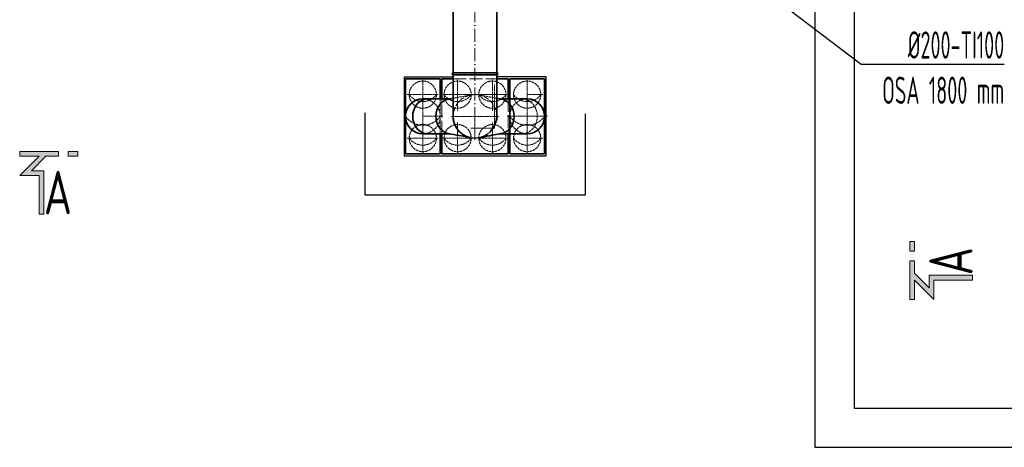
# Model space of a CAD drawing. Header units: millimetres. Extents: x -20688 to 44066, y -7315 to 67290.
# Tile 65 of 75: x 19780 to 24308, y 57485 to 59451. Entities that reach past the tile are written whole.
import ezdxf
from ezdxf.enums import TextEntityAlignment as Align

# ---------------------------------------------------------------- set-up
doc = ezdxf.new("R2010")
doc.units = ezdxf.units.MM
for name, pattern in [('ACAD_ISO02W100', [15, 12, -3]), ('ACAD_ISO10W100', [18, 12, -3, 0, -3]), ('phl_thick', [0])]:
    doc.linetypes.add(name, pattern=pattern)
for name, color, linetype, lineweight in [('VZT_01 SUP (PŘÍVOD) - OBRYS', 5, 'Continuous', 35), ('VZT_02 SUP (PŘÍVOD) - OSA', 5, 'ACAD_ISO10W100', 5), ('VZT_04 SUP (PŘÍVOD) - SKRYTÉ', 5, 'ACAD_ISO02W100', 5), ('VZT_06 ETA (ODVOD) - OSA', 6, 'ACAD_ISO10W100', 5), ('VZT_08 ETA (ODVOD) - SKRYTÉ', 6, 'ACAD_ISO02W100', 5), ('VZT_0B ETA (ODVOD)', 6, 'Continuous', 35), ('VZT_50 POPIS - OBECNE', 7, 'Continuous', 13), ('VZT_60_KOTY - DIMENZE', 7, 'Continuous', 5)]:
    doc.layers.add(name, color=color, linetype=linetype, lineweight=lineweight)
doc.styles.add('EVORA_125', font='isocp.shx', dxfattribs={"width": 0.6, "height": 125})

msp = doc.modelspace()

# ---------------------------------------------------------------- hatches: boundary and pattern name
at = {"layer": 'VZT_50 POPIS - OBECNE'}
h = msp.add_hatch(color=256, dxfattribs=at)
h.dxf.hatch_style = 1
h.paths.add_polyline_path([(19890.8, 58556.4), (19868.5, 58556.4), (19868.5, 58734.2), (19779.7, 58734.2), (19868.5, 58823.1), (19779.7, 58823.1), (19779.7, 58845.3), (19957.4, 58845.3), (19957.4, 58823.1), (19900, 58823.1), (19833.3, 58756.4), (19890.8, 58756.4)])
h.paths.add_polyline_path([(20046.3, 58823.1), (20001.9, 58823.1), (20001.9, 58845.3), (20046.3, 58845.3)])
h = msp.add_hatch(color=256, dxfattribs=at)
h.dxf.hatch_style = 1
h.paths.add_polyline_path([(24161.9, 58275.6), (24161.9, 58253.4), (23984.1, 58253.4), (23984.1, 58164.5), (23895.3, 58253.4), (23895.3, 58164.5), (23873, 58164.5), (23873, 58342.3), (23895.3, 58342.3), (23895.3, 58284.8), (23961.9, 58218.1), (23961.9, 58275.6)])
h.paths.add_polyline_path([(23895.3, 58431.1), (23895.3, 58386.7), (23873, 58386.7), (23873, 58431.1)])

# ---------------------------------------------------------------- linework, layer by layer
for p, q in [((23437.2, 59616.9), (23437.2, 57484.7)), ((23617.2, 59616.9), (23617.2, 57664.7)), ((21773.7, 59366.3), (21773.7, 59366.3)), ((22201.2, 59187.7), (21973.7, 59187.7)), ((22201.2, 58825.7), (22201.2, 59187.7)), ((21773.7, 59186.3), (21547.3, 59186.3)), ((21547.3, 59186.3), (21547.3, 58825.7)), ((21367.3, 59022.7), (21367.3, 58645.7)), ((22381.2, 58645.7), (22381.2, 59018.9)), ((21547.3, 58825.7), (22201.2, 58825.7)), ((21367.3, 58645.7), (22381.2, 58645.7)), ((23617.2, 57664.7), (25738.6, 57664.7)), ((23437.2, 57484.7), (25918.6, 57484.7))]:
    msp.add_line(p, q)
at = {"layer": 'VZT_01 SUP (PŘÍVOD) - OBRYS'}
for p, q in [((21973.7, 59206.5), (21773.7, 59206.5)), ((21773.7, 59197.5), (21773.7, 59006.5)), ((21973.7, 59197.5), (21773.7, 59197.5)), ((21773.7, 59197.5), (21773.7, 59006.5)), ((21973.7, 59197.5), (21773.7, 59197.5)), ((21973.7, 59197.5), (21973.7, 59006.5)), ((21973.7, 59197.5), (21973.7, 59006.5)), ((21713.7, 59179), (21553.7, 59179)), ((21553.7, 59179), (21553.7, 58834)), ((21713.7, 59086.7), (21713.7, 59179)), ((22033.7, 59106.5), (22033.7, 59179)), ((22033.7, 59179), (22193.7, 59179)), ((22193.7, 59179), (22193.7, 59106.5)), ((22033.7, 58906.5), (22033.7, 59106.5)), ((22193.7, 59106.5), (22193.7, 58906.5)), ((21757.1, 59086.7), (21633.7, 59086.7)), ((22113.7, 59086.7), (21990.2, 59086.7)), ((21757.1, 58926.7), (21633.7, 58926.7)), ((21713.7, 58834), (21713.7, 58926.7)), ((22113.7, 58926.7), (21990.2, 58926.7)), ((22033.7, 58834), (22033.7, 58906.5)), ((22193.7, 58906.5), (22193.7, 58834)), ((21553.7, 58834), (21713.7, 58834)), ((22193.7, 58834), (22033.7, 58834))]:
    msp.add_line(p, q, dxfattribs=at)
for points in [[(21773.7, 59546.9), (21773.7, 58989.4)], [(21973.7, 59546.9), (21973.7, 58989.4)]]:
    msp.add_lwpolyline(points, dxfattribs=at)
for centre, radius, start, end in [((21773.7, 59202), 4.5, 90, 270), ((21973.7, 59202), 4.5, 270, 90), ((21633.7, 59006.7), 80, 90, 270), ((22113.7, 59006.7), 80, 270, 90), ((21873.5, 59006.5), 100, 180, 0)]:
    msp.add_arc(centre, radius, start, end, dxfattribs=at)
for centre in [(21656.6, 59006.7), (21762.7, 59006.7)]:
    msp.add_ellipse(centre, major_axis=(0, 80), ratio=0.866025, start_param=0.159775, end_param=2.981818, dxfattribs=at)
at = {"layer": 'VZT_01 SUP (PŘÍVOD) - OBRYS', "extrusion": (-4.89496e-17, -2.6306e-16, -1)}
msp.add_ellipse((21984.7, 59006.7), major_axis=(0, 80), ratio=0.866025, start_param=0.159775, end_param=2.981818, dxfattribs=at)
at = {"layer": 'VZT_01 SUP (PŘÍVOD) - OBRYS'}
for points, knots in [([(21751.7, 59085.7), (21753, 59085.9), (21754.4, 59086.2), (21759.9, 59087.2), (21764.1, 59088), (21770, 59089.1), (21771.9, 59089.4), (21773.7, 59089.8)], [0, 0, 0, 0, 10, 10, 40, 40, 53.321196, 53.321196, 53.321196, 53.321196]), ([(21855.3, 58908.4), (21854, 58908.6), (21852.6, 58908.9), (21847.1, 58909.9), (21842.9, 58910.7), (21826.3, 58913.8), (21813.9, 58916.1), (21784.9, 58921.5), (21768.3, 58924.6), (21751.7, 58927.7)], [0, 0, 0, 0, 10, 10, 40, 40, 130.000003, 130.000003, 250.589306, 250.589306, 250.589306, 250.589306]), ([(21995.7, 58927.7), (21994.3, 58927.4), (21993, 58927.2), (21987.4, 58926.2), (21983.3, 58925.4), (21966.8, 58922.3), (21954.4, 58920), (21925.3, 58914.6), (21908.7, 58911.5), (21892, 58908.4)], [0, 0, 0, 0, 10, 10, 40, 40, 130.000005, 130.000005, 250.589308, 250.589308, 250.589308, 250.589308])]:
    msp.add_open_spline(points, degree=3, knots=knots, dxfattribs=at)
msp.add_open_spline([(21973.7, 59089.8), (21981, 59088.4), (21988.4, 59087), (21995.7, 59085.7)], degree=3, dxfattribs=at)
at = {"layer": 'VZT_02 SUP (PŘÍVOD) - OSA', "ltscale": 0.3}
for p, q in [((21633.7, 59179), (21633.7, 59106.5)), ((21633.7, 59179), (21633.7, 59106.5)), ((21963.1, 59153), (21963.1, 58953)), ((22113.7, 59179), (22113.7, 59106.5)), ((22113.7, 59179), (22113.7, 59106.5)), ((21561.2, 59106.5), (21633.7, 59106.5)), ((21561.2, 59106.5), (21633.7, 59106.5)), ((21561.2, 59106.5), (21633.7, 59106.5)), ((21633.7, 59106.5), (21706.2, 59106.5)), ((21633.7, 59034), (21633.7, 59106.5)), ((21633.7, 59034), (21633.7, 59106.5)), ((21633.7, 59034), (21633.7, 59106.5)), ((21633.7, 59106.5), (21706.2, 59106.5)), ((21633.7, 59099.5), (21633.7, 59006.7)), ((22186.2, 59106.5), (22113.7, 59106.5)), ((22113.7, 59034), (22113.7, 59106.5)), ((22113.7, 59034), (22113.7, 59106.5)), ((22113.7, 59034), (22113.7, 59106.5)), ((22186.2, 59106.5), (22113.7, 59106.5)), ((22113.7, 59099.5), (22113.7, 59006.7)), ((21633.7, 59006.7), (21726.5, 59006.7)), ((21633.7, 58913.9), (21633.7, 59006.7)), ((21873.7, 59006.5), (21763.7, 59006.5)), ((21873.7, 59006.5), (21983.7, 59006.5)), ((21873.7, 59006.5), (21873.7, 58896.5)), ((21873.7, 59006.5), (21983.7, 59006.5)), ((21873.7, 59006.5), (21873.7, 58896.5)), ((22113.7, 59006.7), (22020.9, 59006.7)), ((22206.5, 59006.7), (22113.7, 59006.7)), ((22113.7, 58913.9), (22113.7, 59006.7)), ((21633.7, 58979), (21633.7, 58906.5)), ((21633.7, 58979), (21633.7, 58906.5)), ((22113.7, 58979), (22113.7, 58906.5)), ((21963.1, 58953), (21853.1, 58953)), ((21561.2, 58906.5), (21633.7, 58906.5)), ((21561.2, 58906.5), (21633.7, 58906.5)), ((21633.7, 58906.5), (21706.2, 58906.5)), ((21633.7, 58834), (21633.7, 58906.5)), ((21633.7, 58834), (21633.7, 58906.5)), ((21633.7, 58906.5), (21706.2, 58906.5)), ((22186.2, 58906.5), (22113.7, 58906.5)), ((22113.7, 58834), (22113.7, 58906.5))]:
    msp.add_line(p, q, dxfattribs=at)
at = {"layer": 'VZT_02 SUP (PŘÍVOD) - OSA', "ltscale": 5}
msp.add_lwpolyline([(21873.7, 58989.4), (21873.7, 59546.9)], dxfattribs=at)
at = {"layer": 'VZT_04 SUP (PŘÍVOD) - SKRYTÉ'}
msp.add_line((21713.7, 58926.7), (21713.7, 59086.7), dxfattribs=at)
for centre in [(21633.7, 59106.5), (22113.7, 59106.5), (21633.7, 58906.5), (22113.7, 58906.5)]:
    msp.add_circle(centre, 62.5, dxfattribs=at)
for centre, radius, start, end in [((21633.7, 59151), 76.7, 215.4307, 324.5693), ((22113.7, 59151), 76.7, 215.4307, 324.5693), ((21633.7, 59006.7), 80, 270, 90), ((22113.7, 59006.7), 80, 90, 270), ((21633.7, 59063.6), 98.2, 215.4307, 324.5693), ((22113.7, 59063.6), 98.2, 215.4307, 324.5693), ((21633.7, 58951), 76.7, 215.4307, 324.5693), ((22113.7, 58951), 76.7, 215.4307, 324.5693)]:
    msp.add_arc(centre, radius, start, end, dxfattribs=at)
at = {"layer": 'VZT_04 SUP (PŘÍVOD) - SKRYTÉ', "ltscale": 2}
msp.add_arc((21873.5, 59006.5), 100, 0, 180, dxfattribs=at)
at = {"layer": 'VZT_04 SUP (PŘÍVOD) - SKRYTÉ', "extrusion": (-4.89496e-17, -2.6306e-16, -1)}
msp.add_ellipse((22090.8, 59006.7), major_axis=(0, 80), ratio=0.866025, start_param=0.159775, end_param=2.981818, dxfattribs=at)
at = {"layer": 'VZT_04 SUP (PŘÍVOD) - SKRYTÉ'}
for points, knots in [([(21773.7, 59089.8), (21784.3, 59091.7), (21794.8, 59093.7), (21822, 59098.8), (21838.7, 59101.9), (21855.3, 59105)], [53.321196, 53.321196, 53.321196, 53.321196, 130.000005, 130.000005, 250.589308, 250.589308, 250.589308, 250.589308]), ([(21892, 59105), (21893.4, 59104.7), (21894.8, 59104.5), (21900.3, 59103.4), (21904.5, 59102.7), (21921, 59099.6), (21933.4, 59097.2), (21955.1, 59093.2), (21964.4, 59091.5), (21973.7, 59089.8)], [0, 0, 0, 0, 10, 10, 40, 40, 130.000003, 130.000003, 197.268038, 197.268038, 197.268038, 197.268038])]:
    msp.add_open_spline(points, degree=3, knots=knots, dxfattribs=at)
at = {"layer": 'VZT_06 ETA (ODVOD) - OSA', "ltscale": 0.3}
for p, q in [((21793.7, 59179), (21793.7, 59106.5)), ((21793.7, 59179), (21793.7, 59106.5)), ((21953.7, 59179), (21953.7, 59106.5)), ((21953.7, 59179), (21953.7, 59106.5)), ((21721.2, 59106.5), (21793.7, 59106.5)), ((21721.2, 59106.5), (21793.7, 59106.5)), ((21721.2, 59106.5), (21793.7, 59106.5)), ((21726.7, 59106.5), (21799.2, 59106.5)), ((21793.7, 59106.5), (21866.2, 59106.5)), ((21793.7, 59034), (21793.7, 59106.5)), ((21793.7, 59034), (21793.7, 59106.5)), ((21793.7, 59034), (21793.7, 59106.5)), ((21793.7, 59106.5), (21866.2, 59106.5)), ((21799.2, 59106.5), (21871.7, 59106.5)), ((21953.7, 59106.5), (21881.2, 59106.5)), ((21953.7, 59106.5), (21881.2, 59106.5)), ((21881.2, 59106.5), (21953.7, 59106.5)), ((21953.7, 59106.5), (21881.2, 59106.5)), ((21953.7, 59106.5), (21881.2, 59106.5)), ((21953.7, 59106.5), (21881.2, 59106.5)), ((21953.7, 59034), (21953.7, 59106.5)), ((21953.7, 59034), (21953.7, 59106.5)), ((22026.2, 59106.5), (21953.7, 59106.5)), ((21953.7, 59034), (21953.7, 59106.5)), ((22026.2, 59106.5), (21953.7, 59106.5)), ((21953.7, 59034), (21953.7, 59106.5)), ((21793.7, 58979), (21793.7, 58906.5)), ((21793.7, 58979), (21793.7, 58906.5)), ((21953.7, 58979), (21953.7, 58906.5)), ((21721.2, 58906.5), (21793.7, 58906.5)), ((21721.2, 58906.5), (21793.7, 58906.5)), ((21793.7, 58906.5), (21866.2, 58906.5)), ((21793.7, 58834), (21793.7, 58906.5)), ((21793.7, 58834), (21793.7, 58906.5)), ((21793.7, 58906.5), (21866.2, 58906.5)), ((21881.2, 58906.5), (21953.7, 58906.5)), ((21953.7, 58906.5), (22026.2, 58906.5)), ((21953.7, 58834), (21953.7, 58906.5))]:
    msp.add_line(p, q, dxfattribs=at)
at = {"layer": 'VZT_08 ETA (ODVOD) - SKRYTÉ', "ltscale": 5}
for p, q in [((21773.7, 59179), (21973.7, 59179)), ((21721.2, 58926.7), (21721.2, 59086.7)), ((22026.2, 59086.7), (22026.2, 58926.7))]:
    msp.add_line(p, q, dxfattribs=at)
at = {"layer": 'VZT_08 ETA (ODVOD) - SKRYTÉ'}
for centre in [(21793.7, 59106.5), (21953.7, 59106.5), (21793.7, 58906.5), (21793.7, 58906.5), (21953.7, 58906.5), (21953.7, 58906.5)]:
    msp.add_circle(centre, 62.5, dxfattribs=at)
for centre in [(21793.7, 59151), (21953.7, 59151), (21793.7, 58951), (21953.7, 58951)]:
    msp.add_arc(centre, 76.7, 215.4307, 324.5693, dxfattribs=at)
at = {"layer": 'VZT_0B ETA (ODVOD)'}
for p, q in [((21721.2, 59086.7), (21721.2, 59179)), ((21721.2, 59179), (21773.7, 59179)), ((21973.7, 59179), (22026.2, 59179)), ((22026.2, 59179), (22026.2, 59086.7)), ((21721.2, 58834), (21721.2, 58926.7)), ((22026.2, 58926.7), (22026.2, 58834)), ((22026.2, 58834), (21721.2, 58834))]:
    msp.add_line(p, q, dxfattribs=at)
at = {"layer": 'VZT_50 POPIS - OBECNE'}
for points in [[(19868.5, 58556.4), (19890.8, 58556.4), (19890.8, 58756.4), (19833.3, 58756.4), (19900, 58823.1), (19957.4, 58823.1), (19957.4, 58845.3), (19779.7, 58845.3), (19779.7, 58823.1)], [(20001.9, 58823.1), (20046.3, 58823.1), (20046.3, 58845.3), (20001.9, 58845.3), (20001.9, 58823.1)], [(19779.7, 58823.1), (19868.5, 58823.1)], [(19868.5, 58823.1), (19779.7, 58734.2), (19868.5, 58734.2), (19868.5, 58556.4)], [(23895.3, 58386.7), (23895.3, 58431.1), (23873, 58431.1), (23873, 58386.7), (23895.3, 58386.7)], [(24161.9, 58253.4), (24161.9, 58275.6), (23961.9, 58275.6), (23961.9, 58218.1), (23895.3, 58284.8), (23895.3, 58342.3), (23873, 58342.3), (23873, 58164.5), (23895.3, 58164.5)], [(23895.3, 58164.5), (23895.3, 58253.4)], [(23895.3, 58253.4), (23984.1, 58164.5), (23984.1, 58253.4), (24161.9, 58253.4)]]:
    msp.add_lwpolyline(points, dxfattribs=at)
at = {"layer": 'VZT_60_KOTY - DIMENZE', "linetype": 'ByBlock', "lineweight": -2}
msp.add_line((23650, 59247.3), (23700, 59247.3), dxfattribs=at)
for points in [[(23123.9, 59646.9), (23650, 59247.3)], [(23700, 59247.3), (24307.7, 59247.3)]]:
    msp.add_lwpolyline(points, dxfattribs=at)

# ---------------------------------------------------------------- texts
at = {"layer": 'VZT_50 POPIS - OBECNE', "style": 'EVORA_125', "width": 0.8}
msp.add_attdef('A', text='A', height=200, dxfattribs=at).set_placement((19890.8, 58496.4), align=Align.BOTTOM_LEFT)
msp.add_attdef('A', text='A', height=200, rotation=90, dxfattribs=at).set_placement((24221.9, 58275.6), align=Align.BOTTOM_LEFT)
at = {"layer": 'VZT_60_KOTY - DIMENZE', "linetype": 'phl_thick', "insert": (24307.7, 59397.3), "char_height": 125, "attachment_point": 3, "style": 'EVORA_125'}
msp.add_mtext('%%C200-TI100\\POSA 1800\\~mm', dxfattribs=at)

doc.saveas('drawing.dxf')
